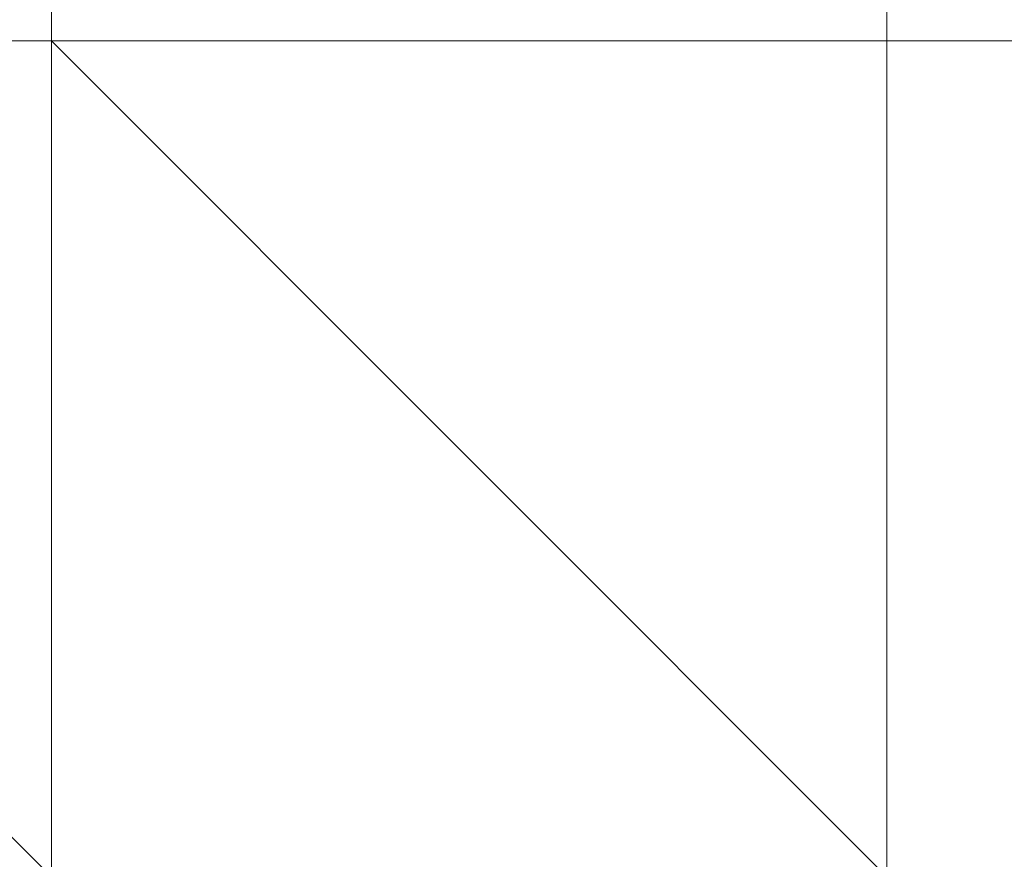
# Model space of a CAD drawing. Header units: inches. Extents: x -79624 to 52587, y -27526 to 10116.
# Tile 22 of 256: x 9780 to 9790, y -15409 to -15400. Entities that reach past the tile are written whole.
import ezdxf

# ---------------------------------------------------------------- set-up
doc = ezdxf.new("R2010")
doc.units = ezdxf.units.IN
doc.header["$MEASUREMENT"] = 0
doc.layers.add('- მექანიკური ნაწილი', color=7, linetype='Continuous', lineweight=18)
doc.layers.add('Dimensioning - General', color=7, linetype='Continuous')
doc.styles.add('GENERATED_STYLE_1', font='txt')
doc.dimstyles.new('GENERATED_STYLE__1', dxfattribs={"dimtxt": 100, "dimasz": 76, "dimexe": 0.18, "dimexo": 0.0625, "dimgap": 0, "dimtad": 0, "dimdec": 0, "dimlfac": 0.1, "dimzin": 0, "dimdsep": 46, "dimtxsty": 'GENERATED_STYLE_1', "dimblk": 'ARROWHEAD_5', "dimblk1": 'ARROWHEAD_5', "dimblk2": 'ARROWHEAD_5', "dimcen": 0.09, "dimse1": 1, "dimse2": 1, "dimclrd": 7, "dimclre": 7, "dimclrt": 7, "dimadec": 0, "dimazin": 0, "dimtfac": 1, "dimtdec": 4, "dimtmove": 0, "dimatfit": 3, "dimfxl": 1, "dimtolj": 1, "dimtzin": 0, "dimarcsym": 0})
doc.dimstyles.new('GENERATED_STYLE__2', dxfattribs={"dimtxt": 100, "dimasz": 76, "dimexe": 0.18, "dimexo": 0.0625, "dimgap": 0, "dimtad": 0, "dimtih": 1, "dimtoh": 1, "dimdec": 0, "dimlfac": 0.1, "dimzin": 0, "dimdsep": 46, "dimtxsty": 'GENERATED_STYLE_1', "dimblk": 'ARROWHEAD_5', "dimblk1": 'ARROWHEAD_5', "dimblk2": 'ARROWHEAD_5', "dimcen": 0.09, "dimse1": 1, "dimse2": 1, "dimclrd": 7, "dimclre": 7, "dimclrt": 7, "dimadec": 0, "dimazin": 0, "dimtfac": 1, "dimtdec": 4, "dimtmove": 0, "dimatfit": 3, "dimfxl": 1, "dimtolj": 1, "dimtzin": 0, "dimarcsym": 0})

# ---------------------------------------------------------------- blocks, each defined once
blk = doc.blocks.new('ARROWHEAD_5')
at = {"linetype": 'Continuous', "lineweight": 0}
blk.add_hatch(color=0, dxfattribs=at).paths.add_polyline_path([(-1, 0.2679), (0, 0), (-1, -0.2679)])
at = {"color": 0, "linetype": 'Continuous', "lineweight": 0}
blk.add_line((0, 0), (-1, 0), dxfattribs=at)
blk = doc.blocks.new('*D249')
at = {"layer": 'Defpoints', "color": 0, "linetype": 'Continuous', "transparency": 16777216}
for p in [(358.556, 209.203), (25258.556, 209.203), (1258.556, -26125.722)]:
    blk.add_point(p, dxfattribs=at)
at = {"layer": 'Dimensioning - General', "color": 7, "linetype": 'Continuous', "lineweight": -2, "transparency": 16777216}
for p, q in [((358.556, 133.203), (358.556, -12795.724)), ((358.556, -26049.722), (358.556, -13148.104))]:
    blk.add_line(p, q, dxfattribs=at)
at = {"layer": 'Dimensioning - General', "color": 7, "linetype": 'Continuous', "lineweight": -2, "transparency": 16777216, "xscale": 76.00000000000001, "yscale": 76.00000000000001, "zscale": 76.00000000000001}
for p, rotation in [((358.556, 209.203), 90), ((358.556, -26125.722), 270)]:
    blk.add_blockref('ARROWHEAD_5', p, dxfattribs=dict(at, rotation=rotation))
at = {"layer": 'Dimensioning - General', "color": 7, "linetype": 'Continuous', "lineweight": 13, "transparency": 16777216, "insert": (358.556, -12971.914), "char_height": 100, "attachment_point": 5, "rotation": 90, "style": 'GENERATED_STYLE_1'}
blk.add_mtext('\\A1;2633', dxfattribs=at)
blk = doc.blocks.new('*D264')
at = {"layer": 'Defpoints', "color": 0, "linetype": 'Continuous', "transparency": 16777216}
for p in [(7428.968, -14429.123), (51186.628, -26125.722), (51186.628, -26425.722)]:
    blk.add_point(p, dxfattribs=at)
at = {"layer": 'Dimensioning - General', "color": 7, "linetype": 'Continuous', "lineweight": -2, "transparency": 16777216}
for p, q in [((7504.968, -26425.722), (29120.843, -26425.722)), ((51110.628, -26425.722), (29468.462, -26425.722))]:
    blk.add_line(p, q, dxfattribs=at)
at = {"layer": 'Dimensioning - General', "color": 7, "linetype": 'Continuous', "lineweight": -2, "transparency": 16777216, "xscale": 76.00000000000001, "yscale": 76.00000000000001, "zscale": 76.00000000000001, "rotation": 180}
blk.add_blockref('ARROWHEAD_5', (7428.968, -26425.722), dxfattribs=at)
at = {"layer": 'Dimensioning - General', "color": 7, "linetype": 'Continuous', "lineweight": -2, "transparency": 16777216, "xscale": 76.00000000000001, "yscale": 76.00000000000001, "zscale": 76.00000000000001}
blk.add_blockref('ARROWHEAD_5', (51186.628, -26425.722), dxfattribs=at)
at = {"layer": 'Dimensioning - General', "color": 7, "linetype": 'Continuous', "lineweight": 13, "transparency": 16777216, "insert": (29294.653, -26425.722), "char_height": 100, "attachment_point": 5, "style": 'GENERATED_STYLE_1'}
blk.add_mtext('\\A1;4376', dxfattribs=at)
blk = doc.blocks.new('*D276')
at = {"layer": 'Defpoints', "color": 0, "linetype": 'Continuous', "transparency": 16777216}
for p in [(7428.968, -14429.123), (51786.628, -14429.123), (4328.728, -18360.584)]:
    blk.add_point(p, dxfattribs=at)
at = {"layer": 'Dimensioning - General', "color": 7, "linetype": 'Continuous', "lineweight": -2, "transparency": 16777216}
for p, q in [((51786.628, -14505.123), (51786.628, -16274.383)), ((51786.628, -18284.584), (51786.628, -16531.526))]:
    blk.add_line(p, q, dxfattribs=at)
at = {"layer": 'Dimensioning - General', "color": 7, "linetype": 'Continuous', "lineweight": -2, "transparency": 16777216, "xscale": 76.00000000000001, "yscale": 76.00000000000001, "zscale": 76.00000000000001}
for p, rotation in [((51786.628, -14429.123), 90), ((51786.628, -18360.584), 270)]:
    blk.add_blockref('ARROWHEAD_5', p, dxfattribs=dict(at, rotation=rotation))
at = {"layer": 'Dimensioning - General', "color": 7, "linetype": 'Continuous', "lineweight": 13, "transparency": 16777216, "insert": (51786.628, -16402.954), "char_height": 100, "attachment_point": 5, "rotation": 90, "style": 'GENERATED_STYLE_1'}
blk.add_mtext('\\A1;393', dxfattribs=at)

msp = doc.modelspace()

# ---------------------------------------------------------------- linework, layer by layer
at = {"layer": '- მექანიკური ნაწილი', "color": 7, "lineweight": 0}
for points in [[(9842.73853, -15408.92462), (9842.73853, -14977.78728), (9779.86434, -14968.80526), (9779.86434, -15417.90665)], [(9636.15189, -15408.92462), (9636.15189, -15399.94259), (9779.86434, -15399.94259), (9779.86434, -15408.92462)]]:
    msp.add_lwpolyline(points, close=True, dxfattribs=at)
for points in [[(9779.86434, -14968.80526), (9779.86434, -15417.90665)], [(10282.8579, -15399.94259), (9779.86434, -15399.94259), (9779.86434, -15381.97854), (9636.15189, -15381.97854), (9636.15189, -15337.0684), (9636.15189, -15381.97854), (9636.15189, -15337.0684), (9636.15189, -15381.97854), (9636.15189, -15355.03245), (9600.22378, -15355.03245), (9600.22378, -15319.10434), (9636.15189, -15319.10434), (9636.15189, -15355.03245), (9600.22378, -15355.03245), (9636.15189, -15355.03245), (9636.15189, -15319.10434), (9636.15189, -15355.03245), (9636.15189, -15319.10434), (9779.86434, -15319.10434), (9779.86434, -15355.03245), (9636.15189, -15355.03245), (9636.15189, -15319.10434), (9779.86434, -15319.10434), (9779.86434, -15274.1942)], [(9636.15189, -15274.1942), (9636.15189, -15319.10434), (9600.22378, -15319.10434), (9600.22378, -15355.03245), (9600.22378, -15381.97854), (9636.15189, -15381.97854), (9600.22378, -15381.97854), (9600.22378, -15399.94259), (9636.15189, -15399.94259), (9636.15189, -15381.97854), (9779.86434, -15381.97854), (9779.86434, -15399.94259), (9636.15189, -15399.94259), (9779.86434, -15399.94259), (9779.86434, -15408.92462), (9779.86434, -15417.90665), (9779.86434, -15408.92462), (9779.86434, -15399.94259), (9779.86434, -15408.92462), (9779.86434, -15417.90665), (9779.86434, -15408.92462), (9779.86434, -15399.94259), (9779.86434, -15408.92462), (10282.8579, -15408.92462)], [(9788.84636, -15274.1942), (9788.84636, -15310.12231), (9788.84636, -15346.05043), (9788.84636, -15408.92462), (9788.84636, -15346.05043), (9779.86434, -15346.05043), (9779.86434, -15408.92462), (9636.15189, -15408.92462)], [(9779.86434, -15274.1942), (9779.86434, -15310.12231), (9779.86434, -15346.05043), (9779.86434, -15408.92462), (9779.86434, -15417.90665), (10282.8579, -15417.90665)], [(9779.86434, -15453.83476), (9779.86434, -15435.8707), (9779.86434, -15417.90665), (9779.86434, -15381.97854), (9779.86434, -15355.03245), (9779.86434, -15381.97854), (9636.15189, -15381.97854)], [(9636.15189, -15355.03245), (9779.86434, -15355.03245), (9779.86434, -15381.97854), (9779.86434, -15399.94259), (9779.86434, -15408.92462), (9779.86434, -15399.94259), (9779.86434, -15381.97854), (9779.86434, -15355.03245), (10282.8579, -15355.03245)], [(9779.86434, -15355.03245), (9779.86434, -15381.97854), (9779.86434, -15408.92462), (9779.86434, -15435.8707), (9779.86434, -15453.83476), (9779.86434, -15435.8707), (9779.86434, -15408.92462), (9779.86434, -15381.97854), (9779.86434, -15355.03245), (9779.86434, -15381.97854), (9779.86434, -15417.90665), (9779.86434, -15435.8707), (9779.86434, -15453.83476)], [(9779.86434, -15453.83476), (9779.86434, -15435.8707), (9779.86434, -15417.90665), (9779.86434, -15381.97854), (9779.86434, -15355.03245), (9779.86434, -15381.97854), (9779.86434, -15417.90665), (9779.86434, -15435.8707), (9779.86434, -15453.83476)], [(9636.15189, -15399.94259), (9779.86434, -15399.94259), (9779.86434, -15381.97854), (9779.86434, -15399.94259), (9779.86434, -15381.97854), (9779.86434, -15399.94259), (9779.86434, -15381.97854), (10282.8579, -15381.97854)], [(9779.86434, -15381.97854), (9779.86434, -15417.90665), (9779.86434, -15381.97854)], [(9779.86434, -15417.90665), (9779.86434, -15381.97854), (9779.86434, -15417.90665)], [(10282.8579, -15399.94259), (9779.86434, -15399.94259), (9779.86434, -15381.97854), (10282.8579, -15381.97854)], [(9779.86434, -15399.94259), (9779.86434, -15390.96057), (9779.86434, -15399.94259)], [(9788.84636, -15399.94259), (9788.84636, -15390.96057), (9788.84636, -15399.94259)], [(10282.8579, -15408.92462), (9779.86434, -15408.92462), (9779.86434, -15417.90665), (9636.15189, -15417.90665), (9636.15189, -15408.92462), (9779.86434, -15408.92462), (9779.86434, -15399.94259), (10282.8579, -15399.94259)], [(10282.8579, -15417.90665), (9779.86434, -15417.90665), (9779.86434, -15408.92462), (9779.86434, -15399.94259), (10282.8579, -15399.94259)]]:
    msp.add_lwpolyline(points, dxfattribs=at)
at = {"layer": '- მექანიკური ნაწილი', "lineweight": 0}
for points in [[(9842.73853, -15408.92462), (9833.7565, -15417.90665), (9824.77448, -15426.88868), (9815.79245, -15426.88868), (9806.81042, -15426.88868), (9797.82839, -15426.88868), (9788.84636, -15417.90665), (9779.86434, -15408.92462), (9779.86434, -15399.94259), (9779.86434, -15390.96057), (9770.88231, -15390.96057), (9770.88231, -15381.97854)], [(9779.86434, -15390.96057), (9779.86434, -15399.94259), (9779.86434, -15390.96057)], [(9779.86434, -15399.94259), (9779.86434, -15390.96057), (9779.86434, -15399.94259)], [(9779.86434, -15399.94259), (9779.86434, -15390.96057), (9779.86434, -15399.94259)], [(9779.86434, -15399.94259), (9779.86434, -15390.96057), (9779.86434, -15399.94259)], [(9779.86434, -15399.94259), (9779.86434, -15390.96057), (9779.86434, -15399.94259)], [(9779.86434, -15399.94259), (9779.86434, -15390.96057), (9779.86434, -15399.94259)], [(9779.86434, -15399.94259), (9779.86434, -15390.96057), (9779.86434, -15399.94259)], [(9779.86434, -15399.94259), (9779.86434, -15390.96057), (9779.86434, -15399.94259)], [(9779.86434, -15399.94259), (9779.86434, -15390.96057), (9779.86434, -15399.94259)], [(9779.86434, -15399.94259), (9779.86434, -15390.96057), (9779.86434, -15399.94259)], [(9779.86434, -15399.94259), (9779.86434, -15390.96057), (9779.86434, -15399.94259)], [(9779.86434, -15399.94259), (9779.86434, -15390.96057), (9779.86434, -15399.94259)], [(9779.86434, -15399.94259), (9779.86434, -15390.96057), (9779.86434, -15399.94259)], [(9779.86434, -15399.94259), (9779.86434, -15390.96057), (9779.86434, -15399.94259)], [(9779.86434, -15399.94259), (9779.86434, -15390.96057), (9779.86434, -15399.94259)], [(9779.86434, -15399.94259), (9779.86434, -15390.96057), (9779.86434, -15399.94259)], [(9779.86434, -15399.94259), (9779.86434, -15390.96057), (9779.86434, -15399.94259)], [(9779.86434, -15399.94259), (9779.86434, -15390.96057), (9779.86434, -15399.94259)], [(9779.86434, -15399.94259), (9779.86434, -15390.96057), (9779.86434, -15399.94259)], [(9779.86434, -15399.94259), (9779.86434, -15390.96057), (9779.86434, -15399.94259)], [(9779.86434, -15399.94259), (9779.86434, -15390.96057), (9779.86434, -15399.94259)], [(9779.86434, -15399.94259), (9779.86434, -15390.96057), (9779.86434, -15399.94259)], [(9779.86434, -15399.94259), (9779.86434, -15390.96057), (9779.86434, -15399.94259)], [(9779.86434, -15399.94259), (9779.86434, -15390.96057), (9779.86434, -15399.94259)], [(9779.86434, -15399.94259), (9779.86434, -15390.96057), (9779.86434, -15399.94259)], [(9779.86434, -15399.94259), (9779.86434, -15390.96057), (9779.86434, -15399.94259)], [(9779.86434, -15399.94259), (9779.86434, -15390.96057), (9779.86434, -15399.94259)], [(9779.86434, -15399.94259), (9779.86434, -15390.96057), (9779.86434, -15399.94259)], [(9779.86434, -15399.94259), (9779.86434, -15390.96057), (9779.86434, -15399.94259)], [(9779.86434, -15399.94259), (9779.86434, -15390.96057), (9779.86434, -15399.94259)], [(9779.86434, -15399.94259), (9779.86434, -15390.96057), (9779.86434, -15399.94259)], [(9779.86434, -15399.94259), (9779.86434, -15390.96057), (9779.86434, -15399.94259)], [(9779.86434, -15399.94259), (9779.86434, -15390.96057), (9779.86434, -15399.94259)], [(9779.86434, -15399.94259), (9779.86434, -15390.96057), (9779.86434, -15399.94259)], [(9779.86434, -15399.94259), (9779.86434, -15390.96057), (9779.86434, -15399.94259)], [(9779.86434, -15399.94259), (9779.86434, -15390.96057), (9779.86434, -15399.94259)], [(9779.86434, -15399.94259), (9779.86434, -15390.96057), (9779.86434, -15399.94259)], [(9779.86434, -15399.94259), (9779.86434, -15390.96057), (9779.86434, -15399.94259)], [(9779.86434, -15399.94259), (9779.86434, -15390.96057), (9779.86434, -15399.94259)], [(9779.86434, -15399.94259), (9779.86434, -15390.96057), (9779.86434, -15399.94259)], [(9779.86434, -15399.94259), (9779.86434, -15390.96057), (9779.86434, -15399.94259)], [(9779.86434, -15399.94259), (9779.86434, -15390.96057), (9779.86434, -15399.94259)], [(9779.86434, -15399.94259), (9779.86434, -15390.96057), (9779.86434, -15399.94259)], [(9779.86434, -15399.94259), (9779.86434, -15390.96057), (9779.86434, -15399.94259)], [(9779.86434, -15399.94259), (9779.86434, -15390.96057), (9779.86434, -15399.94259)], [(9779.86434, -15399.94259), (9779.86434, -15390.96057), (9779.86434, -15399.94259)], [(9779.86434, -15399.94259), (9779.86434, -15390.96057), (9779.86434, -15399.94259)], [(9779.86434, -15399.94259), (9779.86434, -15390.96057), (9779.86434, -15399.94259)], [(9779.86434, -15399.94259), (9779.86434, -15390.96057), (9779.86434, -15399.94259)], [(9779.86434, -15399.94259), (9779.86434, -15390.96057), (9779.86434, -15399.94259)], [(9779.86434, -15399.94259), (9779.86434, -15390.96057), (9779.86434, -15399.94259)], [(9779.86434, -15399.94259), (9779.86434, -15390.96057), (9779.86434, -15399.94259)], [(9779.86434, -15399.94259), (9779.86434, -15390.96057), (9779.86434, -15399.94259)], [(9779.86434, -15399.94259), (9779.86434, -15390.96057), (9779.86434, -15399.94259)], [(9779.86434, -15399.94259), (9779.86434, -15390.96057), (9779.86434, -15399.94259)], [(9779.86434, -15399.94259), (9779.86434, -15390.96057), (9779.86434, -15399.94259)], [(9779.86434, -15399.94259), (9779.86434, -15390.96057), (9779.86434, -15399.94259)], [(9779.86434, -15399.94259), (9779.86434, -15390.96057), (9779.86434, -15399.94259)], [(9779.86434, -15399.94259), (9779.86434, -15390.96057), (9779.86434, -15399.94259)], [(9779.86434, -15399.94259), (9779.86434, -15390.96057), (9779.86434, -15399.94259)], [(9779.86434, -15399.94259), (9779.86434, -15390.96057), (9779.86434, -15399.94259)], [(9779.86434, -15399.94259), (9779.86434, -15390.96057), (9779.86434, -15399.94259)], [(9779.86434, -15399.94259), (9779.86434, -15390.96057), (9779.86434, -15399.94259)], [(9779.86434, -15399.94259), (9779.86434, -15390.96057), (9779.86434, -15399.94259)], [(9779.86434, -15399.94259), (9779.86434, -15390.96057), (9779.86434, -15399.94259)], [(9779.86434, -15399.94259), (9779.86434, -15390.96057), (9779.86434, -15399.94259)], [(9779.86434, -15399.94259), (9779.86434, -15390.96057), (9779.86434, -15399.94259)], [(9779.86434, -15399.94259), (9779.86434, -15390.96057), (9779.86434, -15399.94259)], [(9779.86434, -15399.94259), (9779.86434, -15390.96057), (9779.86434, -15399.94259)], [(9779.86434, -15399.94259), (9779.86434, -15390.96057), (9779.86434, -15399.94259)], [(9779.86434, -15399.94259), (9779.86434, -15390.96057), (9779.86434, -15399.94259)], [(9779.86434, -15399.94259), (9779.86434, -15390.96057), (9779.86434, -15399.94259)], [(9779.86434, -15399.94259), (9779.86434, -15390.96057), (9779.86434, -15399.94259)], [(9779.86434, -15399.94259), (9779.86434, -15390.96057), (9779.86434, -15399.94259)], [(9779.86434, -15399.94259), (9779.86434, -15390.96057), (9779.86434, -15399.94259)], [(9779.86434, -15399.94259), (9779.86434, -15390.96057), (9779.86434, -15399.94259)], [(9779.86434, -15399.94259), (9779.86434, -15390.96057), (9779.86434, -15399.94259)], [(9779.86434, -15399.94259), (9779.86434, -15390.96057), (9779.86434, -15399.94259)], [(9779.86434, -15399.94259), (9779.86434, -15390.96057), (9779.86434, -15399.94259)], [(9779.86434, -15399.94259), (9779.86434, -15390.96057), (9779.86434, -15399.94259)], [(9779.86434, -15399.94259), (9779.86434, -15390.96057), (9779.86434, -15399.94259)], [(9779.86434, -15399.94259), (9779.86434, -15390.96057), (9779.86434, -15399.94259)], [(9779.86434, -15399.94259), (9779.86434, -15390.96057), (9779.86434, -15399.94259)], [(9779.86434, -15399.94259), (9779.86434, -15390.96057), (9779.86434, -15399.94259)], [(9779.86434, -15399.94259), (9779.86434, -15390.96057), (9779.86434, -15399.94259)], [(9779.86434, -15399.94259), (9779.86434, -15390.96057), (9779.86434, -15399.94259)], [(9779.86434, -15399.94259), (9779.86434, -15390.96057), (9779.86434, -15399.94259)], [(9779.86434, -15399.94259), (9779.86434, -15390.96057), (9779.86434, -15399.94259)], [(9779.86434, -15399.94259), (9779.86434, -15390.96057), (9779.86434, -15399.94259)], [(9779.86434, -15399.94259), (9779.86434, -15390.96057), (9779.86434, -15399.94259)], [(9779.86434, -15399.94259), (9779.86434, -15390.96057), (9779.86434, -15399.94259)], [(9779.86434, -15399.94259), (9779.86434, -15390.96057), (9779.86434, -15399.94259)], [(9779.86434, -15399.94259), (9779.86434, -15390.96057), (9779.86434, -15399.94259)], [(9779.86434, -15399.94259), (9779.86434, -15390.96057), (9779.86434, -15399.94259)], [(9779.86434, -15399.94259), (9779.86434, -15390.96057), (9779.86434, -15399.94259)], [(9779.86434, -15399.94259), (9779.86434, -15390.96057), (9779.86434, -15399.94259)], [(9779.86434, -15399.94259), (9779.86434, -15390.96057), (9779.86434, -15399.94259)], [(9779.86434, -15390.96057), (9779.86434, -15399.94259), (9779.86434, -15390.96057)], [(9779.86434, -15390.96057), (9779.86434, -15399.94259)], [(9779.86434, -15399.94259), (9779.86434, -15399.94259)], [(9779.86434, -15399.94259), (9779.86434, -15408.92462), (9779.86434, -15399.94259)], [(9779.86434, -15399.94259), (9779.86434, -15399.94259)], [(9779.86434, -15408.92462), (9779.86434, -15399.94259), (9779.86434, -15408.92462)], [(9779.86434, -15399.94259), (9779.86434, -15399.94259)], [(9779.86434, -15408.92462), (9779.86434, -15399.94259), (9779.86434, -15408.92462)], [(9779.86434, -15399.94259), (9779.86434, -15399.94259)], [(9779.86434, -15408.92462), (9779.86434, -15399.94259), (9779.86434, -15408.92462)], [(9779.86434, -15399.94259), (9779.86434, -15399.94259)], [(9779.86434, -15408.92462), (9779.86434, -15399.94259), (9779.86434, -15408.92462)], [(9779.86434, -15399.94259), (9779.86434, -15408.92462), (9779.86434, -15399.94259)], [(9779.86434, -15399.94259), (9779.86434, -15399.94259)], [(9779.86434, -15399.94259), (9779.86434, -15399.94259)], [(9788.84636, -15399.94259), (9779.86434, -15399.94259), (9788.84636, -15399.94259)], [(9779.86434, -15399.94259), (9779.86434, -15399.94259)], [(9788.84636, -15399.94259), (9779.86434, -15399.94259), (9788.84636, -15399.94259)], [(9779.86434, -15399.94259), (9779.86434, -15399.94259)], [(9788.84636, -15399.94259), (9779.86434, -15399.94259), (9788.84636, -15399.94259)], [(9779.86434, -15399.94259), (9779.86434, -15399.94259)], [(9788.84636, -15399.94259), (9779.86434, -15399.94259), (9788.84636, -15399.94259)], [(9779.86434, -15399.94259), (9779.86434, -15399.94259)], [(9788.84636, -15399.94259), (9779.86434, -15399.94259), (9788.84636, -15399.94259)], [(9779.86434, -15399.94259), (9779.86434, -15399.94259)], [(9788.84636, -15399.94259), (9779.86434, -15399.94259), (9788.84636, -15399.94259)], [(9779.86434, -15399.94259), (9779.86434, -15399.94259)], [(9788.84636, -15399.94259), (9779.86434, -15399.94259), (9788.84636, -15399.94259)], [(9779.86434, -15399.94259), (9779.86434, -15399.94259)], [(9788.84636, -15399.94259), (9779.86434, -15399.94259), (9788.84636, -15399.94259)], [(9779.86434, -15399.94259), (9779.86434, -15399.94259)], [(9788.84636, -15399.94259), (9779.86434, -15399.94259), (9788.84636, -15399.94259)], [(9779.86434, -15399.94259), (9788.84636, -15399.94259), (9779.86434, -15399.94259)], [(9779.86434, -15399.94259), (9779.86434, -15399.94259)], [(9779.86434, -15399.94259), (9779.86434, -15399.94259)], [(9779.86434, -15408.92462), (9779.86434, -15399.94259), (9779.86434, -15408.92462)], [(9779.86434, -15399.94259), (9779.86434, -15399.94259)], [(9779.86434, -15408.92462), (9779.86434, -15399.94259), (9779.86434, -15408.92462)], [(9779.86434, -15399.94259), (9779.86434, -15399.94259)], [(9779.86434, -15408.92462), (9779.86434, -15399.94259), (9779.86434, -15408.92462)], [(9779.86434, -15399.94259), (9779.86434, -15399.94259)], [(9779.86434, -15408.92462), (9779.86434, -15399.94259), (9779.86434, -15408.92462)], [(9779.86434, -15399.94259), (9779.86434, -15408.92462), (9788.84636, -15408.92462)], [(9779.86434, -15399.94259), (9788.84636, -15408.92462)], [(9779.86434, -15399.94259), (9779.86434, -15399.94259)], [(9788.84636, -15408.92462), (9779.86434, -15399.94259), (9788.84636, -15408.92462)], [(9779.86434, -15399.94259), (9779.86434, -15399.94259)], [(9788.84636, -15408.92462), (9779.86434, -15399.94259), (9788.84636, -15408.92462)], [(9779.86434, -15399.94259), (9779.86434, -15399.94259)], [(9788.84636, -15408.92462), (9779.86434, -15399.94259), (9788.84636, -15408.92462)], [(9779.86434, -15399.94259), (9779.86434, -15399.94259)], [(9788.84636, -15408.92462), (9779.86434, -15399.94259), (9788.84636, -15408.92462)], [(9779.86434, -15399.94259), (9788.84636, -15399.94259)], [(9788.84636, -15408.92462), (9779.86434, -15399.94259)], [(9788.84636, -15399.94259), (9779.86434, -15399.94259)], [(9779.86434, -15399.94259), (9788.84636, -15408.92462)], [(9779.86434, -15399.94259), (9779.86434, -15399.94259)], [(9788.84636, -15408.92462), (9779.86434, -15399.94259), (9788.84636, -15408.92462)], [(9779.86434, -15399.94259), (9779.86434, -15399.94259)], [(9788.84636, -15408.92462), (9779.86434, -15399.94259), (9788.84636, -15408.92462)], [(9779.86434, -15399.94259), (9779.86434, -15399.94259)], [(9788.84636, -15408.92462), (9779.86434, -15399.94259), (9788.84636, -15408.92462)], [(9779.86434, -15399.94259), (9779.86434, -15399.94259)], [(9788.84636, -15408.92462), (9779.86434, -15399.94259), (9788.84636, -15408.92462)], [(9779.86434, -15399.94259), (9779.86434, -15399.94259)], [(9779.86434, -15399.94259), (9779.86434, -15399.94259)], [(9779.86434, -15408.92462), (9779.86434, -15399.94259), (9779.86434, -15408.92462)], [(9779.86434, -15399.94259), (9779.86434, -15399.94259)], [(9779.86434, -15408.92462), (9779.86434, -15399.94259), (9779.86434, -15408.92462)], [(9779.86434, -15399.94259), (9779.86434, -15408.92462), (9779.86434, -15399.94259)], [(9779.86434, -15399.94259), (9779.86434, -15399.94259)], [(9779.86434, -15408.92462), (9779.86434, -15399.94259), (9779.86434, -15408.92462)], [(9779.86434, -15399.94259), (9779.86434, -15399.94259)], [(9779.86434, -15408.92462), (9779.86434, -15399.94259), (9779.86434, -15408.92462)], [(9779.86434, -15399.94259), (9779.86434, -15399.94259)], [(9779.86434, -15408.92462), (9779.86434, -15399.94259), (9779.86434, -15408.92462)], [(9779.86434, -15399.94259), (9779.86434, -15399.94259)], [(9779.86434, -15408.92462), (9779.86434, -15399.94259), (9779.86434, -15408.92462)], [(9779.86434, -15399.94259), (9779.86434, -15408.92462), (9779.86434, -15399.94259)], [(9779.86434, -15399.94259), (9779.86434, -15399.94259)], [(9779.86434, -15399.94259), (9788.84636, -15399.94259)], [(9779.86434, -15399.94259), (9788.84636, -15399.94259)], [(9779.86434, -15399.94259), (9779.86434, -15399.94259)], [(9788.84636, -15399.94259), (9779.86434, -15399.94259), (9788.84636, -15399.94259)], [(9779.86434, -15399.94259), (9779.86434, -15399.94259)], [(9788.84636, -15399.94259), (9779.86434, -15399.94259), (9788.84636, -15399.94259)], [(9779.86434, -15399.94259), (9779.86434, -15399.94259)], [(9788.84636, -15399.94259), (9779.86434, -15399.94259), (9788.84636, -15399.94259)], [(9779.86434, -15399.94259), (9779.86434, -15399.94259)], [(9788.84636, -15399.94259), (9779.86434, -15399.94259), (9788.84636, -15399.94259)], [(9779.86434, -15399.94259), (9779.86434, -15399.94259)], [(9788.84636, -15399.94259), (9779.86434, -15399.94259), (9788.84636, -15399.94259)], [(9779.86434, -15399.94259), (9779.86434, -15399.94259)], [(9788.84636, -15399.94259), (9779.86434, -15399.94259), (9788.84636, -15399.94259)], [(9779.86434, -15399.94259), (9779.86434, -15399.94259)], [(9788.84636, -15399.94259), (9779.86434, -15399.94259), (9788.84636, -15399.94259)], [(9779.86434, -15399.94259), (9779.86434, -15399.94259)], [(9788.84636, -15399.94259), (9779.86434, -15399.94259), (9788.84636, -15399.94259)], [(9779.86434, -15399.94259), (9779.86434, -15399.94259)], [(9788.84636, -15399.94259), (9779.86434, -15399.94259), (9788.84636, -15399.94259)], [(9779.86434, -15399.94259), (9788.84636, -15399.94259), (9779.86434, -15399.94259)], [(9779.86434, -15399.94259), (9779.86434, -15399.94259)], [(9779.86434, -15399.94259), (9779.86434, -15399.94259)], [(9779.86434, -15408.92462), (9779.86434, -15399.94259), (9779.86434, -15408.92462)], [(9779.86434, -15399.94259), (9779.86434, -15399.94259)], [(9779.86434, -15408.92462), (9779.86434, -15399.94259), (9779.86434, -15408.92462)], [(9779.86434, -15399.94259), (9779.86434, -15399.94259)], [(9779.86434, -15408.92462), (9779.86434, -15399.94259), (9779.86434, -15408.92462)], [(9779.86434, -15399.94259), (9779.86434, -15399.94259)], [(9779.86434, -15408.92462), (9779.86434, -15399.94259), (9779.86434, -15408.92462)], [(9779.86434, -15399.94259), (9779.86434, -15399.94259)], [(9788.84636, -15408.92462), (9779.86434, -15399.94259), (9788.84636, -15408.92462)], [(9779.86434, -15399.94259), (9779.86434, -15399.94259)], [(9788.84636, -15408.92462), (9779.86434, -15399.94259), (9788.84636, -15408.92462)], [(9779.86434, -15399.94259), (9779.86434, -15399.94259)], [(9788.84636, -15408.92462), (9779.86434, -15399.94259), (9788.84636, -15408.92462)], [(9779.86434, -15399.94259), (9779.86434, -15399.94259)], [(9788.84636, -15408.92462), (9779.86434, -15399.94259), (9788.84636, -15408.92462)], [(9779.86434, -15399.94259), (9788.84636, -15399.94259)], [(9788.84636, -15408.92462), (9779.86434, -15399.94259)], [(9788.84636, -15399.94259), (9779.86434, -15399.94259)], [(9779.86434, -15399.94259), (9788.84636, -15408.92462)], [(9779.86434, -15399.94259), (9779.86434, -15399.94259)], [(9788.84636, -15408.92462), (9779.86434, -15399.94259), (9788.84636, -15408.92462)], [(9779.86434, -15399.94259), (9779.86434, -15399.94259)], [(9788.84636, -15408.92462), (9779.86434, -15399.94259), (9788.84636, -15408.92462)], [(9779.86434, -15399.94259), (9779.86434, -15399.94259)], [(9788.84636, -15408.92462), (9779.86434, -15399.94259), (9788.84636, -15408.92462)], [(9779.86434, -15399.94259), (9779.86434, -15399.94259)], [(9788.84636, -15408.92462), (9779.86434, -15399.94259), (9788.84636, -15408.92462)], [(9779.86434, -15399.94259), (9779.86434, -15399.94259)], [(9779.86434, -15399.94259), (9779.86434, -15399.94259)], [(9779.86434, -15408.92462), (9779.86434, -15399.94259), (9779.86434, -15408.92462)], [(9779.86434, -15399.94259), (9779.86434, -15399.94259)], [(9779.86434, -15408.92462), (9779.86434, -15399.94259), (9779.86434, -15408.92462)], [(9779.86434, -15399.94259), (9779.86434, -15408.92462), (9779.86434, -15399.94259)], [(9779.86434, -15399.94259), (9779.86434, -15399.94259)], [(9779.86434, -15408.92462), (9779.86434, -15399.94259), (9779.86434, -15408.92462)], [(9779.86434, -15399.94259), (9779.86434, -15399.94259)], [(9779.86434, -15408.92462), (9779.86434, -15399.94259), (9779.86434, -15408.92462)], [(9779.86434, -15399.94259), (9779.86434, -15399.94259)], [(9779.86434, -15408.92462), (9779.86434, -15399.94259), (9779.86434, -15408.92462)], [(9779.86434, -15399.94259), (9779.86434, -15399.94259)], [(9779.86434, -15408.92462), (9779.86434, -15399.94259), (9779.86434, -15408.92462)], [(9779.86434, -15399.94259), (9779.86434, -15408.92462), (9779.86434, -15399.94259)], [(9779.86434, -15399.94259), (9779.86434, -15399.94259)], [(9779.86434, -15399.94259), (9779.86434, -15399.94259)], [(9788.84636, -15399.94259), (9779.86434, -15399.94259), (9788.84636, -15399.94259)], [(9779.86434, -15399.94259), (9779.86434, -15399.94259)], [(9788.84636, -15399.94259), (9779.86434, -15399.94259), (9788.84636, -15399.94259)], [(9779.86434, -15399.94259), (9779.86434, -15399.94259)], [(9788.84636, -15399.94259), (9779.86434, -15399.94259), (9788.84636, -15399.94259)], [(9779.86434, -15399.94259), (9779.86434, -15399.94259)], [(9788.84636, -15399.94259), (9779.86434, -15399.94259), (9788.84636, -15399.94259)], [(9779.86434, -15399.94259), (9779.86434, -15399.94259)], [(9788.84636, -15399.94259), (9779.86434, -15399.94259), (9788.84636, -15399.94259)], [(9779.86434, -15399.94259), (9779.86434, -15399.94259)], [(9788.84636, -15399.94259), (9779.86434, -15399.94259), (9788.84636, -15399.94259)], [(9779.86434, -15399.94259), (9779.86434, -15399.94259)], [(9788.84636, -15399.94259), (9779.86434, -15399.94259), (9788.84636, -15399.94259)], [(9779.86434, -15399.94259), (9779.86434, -15399.94259)], [(9788.84636, -15399.94259), (9779.86434, -15399.94259), (9788.84636, -15399.94259)], [(9779.86434, -15399.94259), (9779.86434, -15399.94259)], [(9788.84636, -15399.94259), (9779.86434, -15399.94259), (9788.84636, -15399.94259)], [(9779.86434, -15399.94259), (9788.84636, -15399.94259), (9779.86434, -15399.94259)], [(9779.86434, -15399.94259), (9779.86434, -15399.94259)], [(9779.86434, -15399.94259), (9779.86434, -15408.92462)], [(9779.86434, -15399.94259), (9779.86434, -15408.92462)], [(9779.86434, -15399.94259), (9779.86434, -15399.94259)], [(9779.86434, -15408.92462), (9779.86434, -15399.94259), (9779.86434, -15408.92462)], [(9779.86434, -15399.94259), (9779.86434, -15399.94259)], [(9779.86434, -15408.92462), (9779.86434, -15399.94259), (9779.86434, -15408.92462)], [(9779.86434, -15399.94259), (9779.86434, -15399.94259)], [(9779.86434, -15408.92462), (9779.86434, -15399.94259), (9779.86434, -15408.92462)], [(9779.86434, -15399.94259), (9779.86434, -15399.94259)], [(9779.86434, -15408.92462), (9779.86434, -15399.94259), (9779.86434, -15408.92462)], [(9779.86434, -15399.94259), (9779.86434, -15408.92462), (9788.84636, -15408.92462)], [(9779.86434, -15399.94259), (9788.84636, -15408.92462)], [(9779.86434, -15399.94259), (9779.86434, -15399.94259)], [(9788.84636, -15408.92462), (9779.86434, -15399.94259), (9788.84636, -15408.92462)], [(9779.86434, -15399.94259), (9779.86434, -15399.94259)], [(9788.84636, -15408.92462), (9779.86434, -15399.94259), (9788.84636, -15408.92462)], [(9779.86434, -15399.94259), (9779.86434, -15399.94259)], [(9788.84636, -15408.92462), (9779.86434, -15399.94259), (9788.84636, -15408.92462)], [(9779.86434, -15399.94259), (9779.86434, -15399.94259)], [(9788.84636, -15408.92462), (9779.86434, -15399.94259), (9788.84636, -15408.92462)], [(9779.86434, -15399.94259), (9788.84636, -15399.94259)], [(9788.84636, -15408.92462), (9779.86434, -15399.94259)], [(9788.84636, -15399.94259), (9779.86434, -15399.94259)], [(9779.86434, -15399.94259), (9788.84636, -15408.92462)], [(9779.86434, -15399.94259), (9779.86434, -15399.94259)], [(9788.84636, -15408.92462), (9779.86434, -15399.94259), (9788.84636, -15408.92462)], [(9779.86434, -15399.94259), (9779.86434, -15399.94259)], [(9788.84636, -15408.92462), (9779.86434, -15399.94259), (9788.84636, -15408.92462)], [(9779.86434, -15399.94259), (9779.86434, -15399.94259)], [(9788.84636, -15408.92462), (9779.86434, -15399.94259), (9788.84636, -15408.92462)], [(9779.86434, -15399.94259), (9779.86434, -15399.94259)], [(9788.84636, -15408.92462), (9779.86434, -15399.94259), (9788.84636, -15408.92462)], [(9779.86434, -15399.94259), (9779.86434, -15399.94259)], [(9779.86434, -15399.94259), (9779.86434, -15399.94259)], [(9779.86434, -15408.92462), (9779.86434, -15399.94259), (9779.86434, -15408.92462)], [(9779.86434, -15399.94259), (9779.86434, -15399.94259)], [(9779.86434, -15408.92462), (9779.86434, -15399.94259), (9779.86434, -15408.92462)], [(9779.86434, -15399.94259), (9779.86434, -15408.92462), (9779.86434, -15399.94259)], [(9779.86434, -15399.94259), (9779.86434, -15399.94259)], [(9779.86434, -15399.94259), (9779.86434, -15408.92462), (9779.86434, -15399.94259)], [(9779.86434, -15399.94259), (9779.86434, -15408.92462)], [(9788.84636, -15399.94259), (9788.84636, -15408.92462)], [(9788.84636, -15399.94259), (9788.84636, -15399.94259)], [(9788.84636, -15408.92462), (9788.84636, -15399.94259), (9788.84636, -15408.92462)], [(9788.84636, -15399.94259), (9788.84636, -15399.94259)], [(9788.84636, -15408.92462), (9788.84636, -15399.94259), (9788.84636, -15408.92462)], [(9788.84636, -15399.94259), (9788.84636, -15399.94259)], [(9788.84636, -15408.92462), (9788.84636, -15399.94259), (9788.84636, -15408.92462)], [(9788.84636, -15399.94259), (9788.84636, -15399.94259)], [(9788.84636, -15408.92462), (9788.84636, -15399.94259), (9788.84636, -15408.92462)], [(9788.84636, -15399.94259), (9788.84636, -15399.94259)], [(9788.84636, -15408.92462), (9788.84636, -15399.94259), (9788.84636, -15408.92462)], [(9788.84636, -15399.94259), (9788.84636, -15399.94259)], [(9788.84636, -15408.92462), (9788.84636, -15399.94259), (9788.84636, -15408.92462)], [(9788.84636, -15399.94259), (9788.84636, -15399.94259)], [(9788.84636, -15408.92462), (9788.84636, -15399.94259), (9788.84636, -15408.92462)], [(9788.84636, -15399.94259), (9788.84636, -15399.94259)], [(9788.84636, -15408.92462), (9788.84636, -15399.94259), (9788.84636, -15408.92462)], [(9788.84636, -15399.94259), (9788.84636, -15399.94259)], [(9788.84636, -15408.92462), (9788.84636, -15399.94259), (9788.84636, -15408.92462)], [(9788.84636, -15408.92462), (9788.84636, -15399.94259)], [(9788.84636, -15399.94259), (9788.84636, -15408.92462)], [(9788.84636, -15399.94259), (9788.84636, -15399.94259)], [(9788.84636, -15408.92462), (9788.84636, -15399.94259), (9788.84636, -15408.92462)], [(9788.84636, -15399.94259), (9788.84636, -15399.94259)], [(9788.84636, -15408.92462), (9788.84636, -15399.94259), (9788.84636, -15408.92462)], [(9788.84636, -15399.94259), (9788.84636, -15399.94259)], [(9788.84636, -15408.92462), (9788.84636, -15399.94259), (9788.84636, -15408.92462)], [(9788.84636, -15399.94259), (9788.84636, -15399.94259)], [(9788.84636, -15408.92462), (9788.84636, -15399.94259), (9788.84636, -15408.92462)], [(9788.84636, -15399.94259), (9788.84636, -15399.94259)], [(9788.84636, -15408.92462), (9788.84636, -15399.94259), (9788.84636, -15408.92462)], [(9788.84636, -15399.94259), (9788.84636, -15399.94259)], [(9788.84636, -15408.92462), (9788.84636, -15399.94259), (9788.84636, -15408.92462)], [(9788.84636, -15399.94259), (9788.84636, -15399.94259)], [(9788.84636, -15408.92462), (9788.84636, -15399.94259), (9788.84636, -15408.92462)], [(9788.84636, -15399.94259), (9788.84636, -15399.94259)], [(9788.84636, -15408.92462), (9788.84636, -15399.94259), (9788.84636, -15408.92462)], [(9788.84636, -15399.94259), (9788.84636, -15399.94259)], [(9788.84636, -15408.92462), (9788.84636, -15399.94259), (9788.84636, -15408.92462)], [(9788.84636, -15408.92462), (9788.84636, -15399.94259)], [(9788.84636, -15399.94259), (9788.84636, -15408.92462)], [(9788.84636, -15399.94259), (9788.84636, -15399.94259)], [(9788.84636, -15408.92462), (9788.84636, -15399.94259), (9788.84636, -15408.92462)], [(9788.84636, -15399.94259), (9788.84636, -15399.94259)], [(9788.84636, -15408.92462), (9788.84636, -15399.94259), (9788.84636, -15408.92462)], [(9788.84636, -15399.94259), (9788.84636, -15399.94259)], [(9788.84636, -15408.92462), (9788.84636, -15399.94259), (9788.84636, -15408.92462)], [(9788.84636, -15399.94259), (9788.84636, -15399.94259)], [(9788.84636, -15408.92462), (9788.84636, -15399.94259), (9788.84636, -15408.92462)], [(9788.84636, -15399.94259), (9788.84636, -15399.94259)], [(9788.84636, -15408.92462), (9788.84636, -15399.94259), (9788.84636, -15408.92462)], [(9788.84636, -15399.94259), (9788.84636, -15399.94259)], [(9788.84636, -15408.92462), (9788.84636, -15399.94259), (9788.84636, -15408.92462)], [(9788.84636, -15399.94259), (9788.84636, -15399.94259)], [(9788.84636, -15408.92462), (9788.84636, -15399.94259), (9788.84636, -15408.92462)], [(9788.84636, -15399.94259), (9788.84636, -15399.94259)], [(9788.84636, -15408.92462), (9788.84636, -15399.94259), (9788.84636, -15408.92462)], [(9788.84636, -15399.94259), (9788.84636, -15399.94259)], [(9788.84636, -15408.92462), (9788.84636, -15399.94259), (9788.84636, -15408.92462)], [(9788.84636, -15408.92462), (9788.84636, -15399.94259)]]:
    msp.add_lwpolyline(points, dxfattribs=at)
for points in [[(9779.86434, -15399.94259), (9779.86434, -15390.96057), (9770.88231, -15390.96057), (9770.88231, -15399.94259)], [(9770.88231, -15399.94259), (9779.86434, -15408.92462), (9779.86434, -15399.94259)], [(9788.84636, -15399.94259), (9779.86434, -15399.94259)], [(9779.86434, -15408.92462), (9779.86434, -15399.94259)], [(9779.86434, -15408.92462), (9788.84636, -15408.92462), (9779.86434, -15399.94259)], [(9779.86434, -15408.92462), (9779.86434, -15399.94259)], [(9779.86434, -15408.92462), (9788.84636, -15408.92462), (9779.86434, -15399.94259)], [(9788.84636, -15399.94259), (9779.86434, -15399.94259)], [(9779.86434, -15408.92462), (9788.84636, -15408.92462), (9779.86434, -15399.94259)], [(9806.81042, -15426.88868), (9815.79245, -15417.90665), (9806.81042, -15417.90665), (9806.81042, -15426.88868), (9797.82839, -15426.88868), (9788.84636, -15417.90665), (9779.86434, -15408.92462), (9788.84636, -15408.92462), (9779.86434, -15399.94259), (9779.86434, -15408.92462), (9788.84636, -15408.92462), (9797.82839, -15417.90665), (9788.84636, -15417.90665), (9797.82839, -15417.90665), (9806.81042, -15426.88868), (9815.79245, -15426.88868)]]:
    msp.add_lwpolyline(points, close=True, dxfattribs=at)

# ---------------------------------------------------------------- dimensions: what is measured, and where the dimension line sits
at = {"layer": 'Dimensioning - General', "color": 7, "linetype": 'Continuous', "lineweight": 13}
for base, p1, p2, picture, middle in [((358.55594, 209.20337), (1258.55593, -26125.72241), (25258.55593, 209.20337), '*D249', (358.55594, -12971.91402)), ((51786.62821, -14429.12325), (4328.72843, -18360.58402), (7428.96845, -14429.12325), '*D276', (51786.62821, -16402.95414))]:
    dim = msp.add_linear_dim(base=base, p1=p1, p2=p2, angle=90, dimstyle='GENERATED_STYLE__1', dxfattribs=at)
    dim.commit()
    dim.dimension.update_dxf_attribs({"geometry": picture, "text_midpoint": middle, "dimtype": 160, "text_rotation": 90})
dim = msp.add_linear_dim(base=(51186.62821, -26425.72242), p1=(7428.96845, -14429.12325), p2=(51186.62821, -26125.72241), dimstyle='GENERATED_STYLE__2', dxfattribs=at)
dim.commit()
dim.dimension.update_dxf_attribs({"geometry": '*D264', "text_midpoint": (29294.65282, -26425.72242), "dimtype": 160})

doc.saveas('drawing.dxf')
